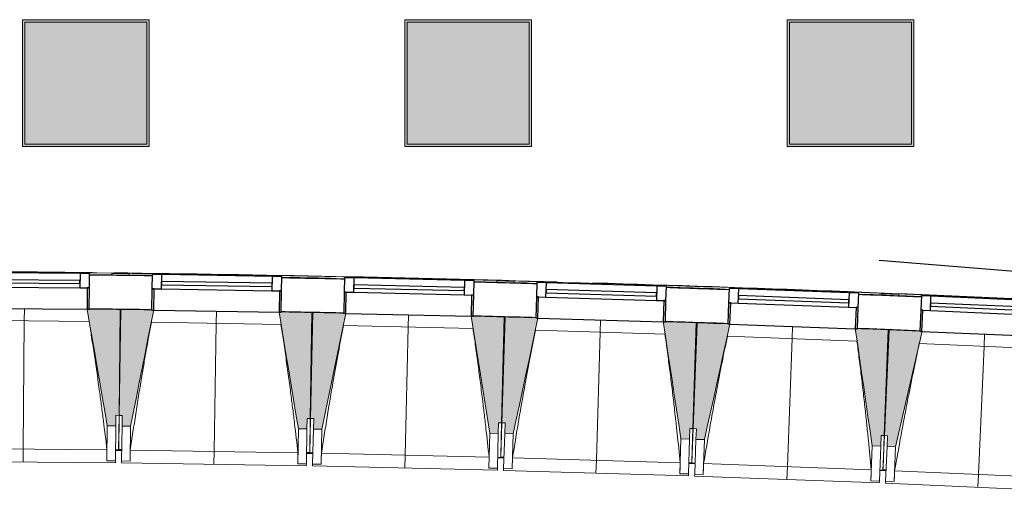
# Model space of a CAD drawing. Header units: millimetres. Extents: x -2845 to 74565, y -36590 to 13748.
# Tile 7 of 53: x 33116 to 37751, y -21391 to -19171. Entities that reach past the tile are written whole.
import ezdxf

# ---------------------------------------------------------------- set-up
doc = ezdxf.new("R2010")
doc.units = ezdxf.units.MM
for name, color, linetype, lineweight in [('A-DETL-GENF', 7, 'Continuous', 18), ('A-DOOR', 7, 'Continuous', 25), ('A-FLOR', 7, 'Continuous', 25), ('A-FLOR-HRAL', 7, 'Continuous', 18), ('A-GENM', 7, 'Continuous', 18), ('A-GLAZ', 7, 'Continuous', 25), ('I-WALL', 7, 'Continuous', 25), ('INSTAL ELECTRIQUE', 7, 'Continuous', 18), ('Q-SPCQ', 7, 'Continuous', 18), ('S-BEAM', 7, 'Continuous', 18)]:
    doc.layers.add(name, color=color, linetype=linetype, lineweight=lineweight)

# ---------------------------------------------------------------- blocks, each defined once
blk = doc.blocks.new('20_MUR PREFA_01 - MODULE_01 B-3165811-2021_015_1111_DCE_1_50_N0 FINI_CFO_GEN')
at = {"layer": 'A-GENM'}
for p, q in [((0, 722.1), (0, 661.4)), ((0, 661.4), (0, 58.5)), ((0, 0.7), (0, 58.5))]:
    blk.add_line(p, q, dxfattribs=at)
blk = doc.blocks.new('B02_DC_STR_rvt-1-2021_015_1111_DCE_1_50_N0 FINI_CFO_GEN')
at = {"layer": 'S-BEAM', "lineweight": 5, "true_color": 0x787878}
for points in [[(-19601.4, -21083.1), (-19600.9, -21033.1), (-19585.9, -21033.3), (-19581.3, -20534.5), (-19726.2, -20533.2), (-19726.2, -20533.9), (-19736.2, -20533.9), (-19641.4, -21082.8)], [(-19531.6, -21084.2), (-19422.9, -20537.7), (-19432.8, -20537.6), (-19432.8, -20536.9), (-19577.7, -20534.6), (-19585.7, -21033.3), (-19570.7, -21033.5), (-19571.5, -21083.5), (-19570.7, -21083.5)], [(-18701.7, -21097.5), (-18700.9, -21047.5), (-18685.9, -21047.8), (-18677.8, -20549.1), (-18822.7, -20546.7), (-18822.7, -20547.4), (-18832.7, -20547.4), (-18741.7, -21096.9)], [(-18631, -21099.1), (-18518.5, -20553.4), (-18528.4, -20553.2), (-18528.4, -20552.5), (-18673.3, -20549.2), (-18684.8, -21047.8), (-18669.8, -21048.2), (-18670.9, -21098.2), (-18669.8, -21098.2)], [(-17801.2, -21118.2), (-17800, -21068.2), (-17785, -21068.6), (-17773.5, -20569.9), (-17918.4, -20566.6), (-17918.4, -20567.3), (-17928.3, -20567.3), (-17841.2, -21117.3), (-17815.6, -21117.9)], [(-17730.5, -21120.2), (-17614.2, -20575.4), (-17624.2, -20575.1), (-17624.2, -20574.4), (-17769, -20570.1), (-17784, -21068.6), (-17769, -21069.1), (-17770.5, -21119), (-17769, -21119.1)], [(-16900.9, -21145.1), (-16899.4, -21095.2), (-16884.4, -21095.6), (-16869.4, -20597), (-17014.2, -20592.7), (-17014.3, -20593.4), (-17024.2, -20593.4), (-16940.8, -21143.9), (-16934, -21144.1)], [(-16830.2, -21147.7), (-16710.1, -20603.6), (-16720.1, -20603.2), (-16720.1, -20602.6), (-16864.9, -20597.2), (-16883.3, -21095.7), (-16868.3, -21096.2), (-16870.1, -21146.2), (-16836.1, -21147.4)], [(-16000.7, -21178.3), (-15998.9, -21128.3), (-15983.9, -21128.9), (-15965.5, -20630.4), (-16110.3, -20625.1), (-16110.4, -20625.8), (-16120.2, -20625.8), (-16040.7, -21176.8)], [(-15930.1, -21181.3), (-15806.3, -20638.1), (-15816.2, -20637.7), (-15816.2, -20637), (-15961, -20630.6), (-15982.8, -21128.9), (-15967.8, -21129.6), (-15970, -21179.6), (-15954.5, -21180.2)]]:
    blk.add_hatch(color=8, dxfattribs=at).paths.add_polyline_path(points)
at = {"layer": 'A-FLOR'}
for p, q in [((-19573.4, -21196.9), (-19602.4, -21196.5)), ((-19602.4, -21196.5), (-19573.4, -21196.9)), ((-19573.4, -21195.6), (-19588.4, -21195.4)), ((-18688.5, -21209.9), (-18703.5, -21209.6)), ((-18673.6, -21211.5), (-18703.5, -21210.9)), ((-18703.5, -21210.9), (-18673.6, -21211.5)), ((-17803.8, -21231.6), (-17773.9, -21232.3)), ((-17773.8, -21231.1), (-17788.8, -21230.6)), ((-16889.3, -21257.6), (-16904.2, -21257.2)), ((-16874.3, -21259.4), (-16904.2, -21258.4)), ((-16904.2, -21258.4), (-16874.3, -21259.4)), ((-15975, -21292.7), (-16004.9, -21291.5)), ((-16004.9, -21291.5), (-15975, -21292.7)), ((-15974.9, -21291.5), (-15989.9, -21290.9))]:
    blk.add_line(p, q, dxfattribs=at)
at = {"layer": 'S-BEAM'}
for p, q in [((-19581.3, -20534.5), (-19726.3, -20533.2)), ((-19585.9, -21033.3), (-19581.3, -20534.5)), ((-19577.7, -20534.6), (-19585.7, -21033.3)), ((-19432.8, -20536.9), (-19577.7, -20534.6)), ((-18677.8, -20549.1), (-18822.8, -20546.7)), ((-18685.9, -21047.8), (-18677.8, -20549.1)), ((-18673.3, -20549.2), (-18684.8, -21047.8)), ((-18528.4, -20552.5), (-18673.3, -20549.2)), ((-17773.5, -20569.9), (-17918.5, -20566.6)), ((-17785, -21068.6), (-17773.5, -20569.9)), ((-17769, -20570.1), (-17784, -21068.6)), ((-17624.2, -20574.4), (-17769, -20570.1)), ((-19726.6, -20591.7), (-20337.1, -20586)), ((-18823.5, -20605.2), (-19433.9, -20595.4)), ((-17919.6, -20625), (-18529.9, -20611)), ((-16869.4, -20597), (-17014.3, -20592.7)), ((-16884.4, -21095.6), (-16869.4, -20597)), ((-16864.9, -20597.2), (-16883.3, -21095.7)), ((-16720.1, -20602.6), (-16864.9, -20597.2)), ((-15965.5, -20630.4), (-16110.4, -20625.1)), ((-17015.8, -20651.2), (-17626.1, -20632.8)), ((-16112.3, -20683.5), (-16722.4, -20661)), ((-15983.9, -21128.9), (-15965.5, -20630.4)), ((-15961, -20630.6), (-15982.8, -21128.9)), ((-15816.2, -20637), (-15961, -20630.6)), ((-15209, -20722.2), (-15818.9, -20695.4)), ((-19601.4, -21083.1), (-19600.9, -21033.1)), ((-19600.9, -21033.1), (-19585.9, -21033.3)), ((-19588.4, -21195.4), (-19585.7, -21033.3)), ((-19585.9, -21033.3), (-19587.4, -21195.4)), ((-19585.7, -21033.3), (-19570.7, -21033.5)), ((-19570.7, -21033.5), (-19571.5, -21083.5)), ((-19641.4, -21082.8), (-19642.9, -21247)), ((-19641.4, -21082.8), (-19601.4, -21083.1)), ((-19601.4, -21083.1), (-19602.9, -21247.3)), ((-19574.2, -21247.7), (-19571.5, -21083.5)), ((-19571.5, -21083.5), (-19531.6, -21084.2)), ((-19534.2, -21248.3), (-19531.6, -21084.2)), ((-18701.7, -21097.5), (-18700.9, -21047.5)), ((-18700.9, -21047.5), (-18685.9, -21047.8)), ((-18688.5, -21209.9), (-18684.8, -21047.8)), ((-18685.9, -21047.8), (-18688.3, -21202.1)), ((-18684.8, -21047.8), (-18669.8, -21048.2)), ((-18669.8, -21048.2), (-18670.9, -21098.2)), ((-17801.2, -21118.2), (-17800, -21068.2)), ((-17800, -21068.2), (-17785, -21068.6)), ((-17788.8, -21230.6), (-17784, -21068.6)), ((-17785, -21068.6), (-17788.6, -21223.1)), ((-17784, -21068.6), (-17769, -21069.1)), ((-17769, -21069.1), (-17770.5, -21119)), ((-18741.7, -21096.9), (-18744.3, -21261.1)), ((-18741.7, -21096.9), (-18701.7, -21097.5)), ((-18701.7, -21097.5), (-18704.3, -21261.7)), ((-18674.7, -21262.3), (-18670.9, -21098.2)), ((-18670.9, -21098.2), (-18631, -21099.1)), ((-18634.7, -21263.2), (-18631, -21099.1)), ((-17841.2, -21117.3), (-17844.9, -21281.5)), ((-17841.2, -21117.3), (-17801.2, -21118.2)), ((-17801.2, -21118.2), (-17805, -21282.4)), ((-17775.4, -21283.2), (-17770.5, -21119)), ((-17770.5, -21119), (-17730.5, -21120.2)), ((-17735.4, -21284.4), (-17730.5, -21120.2)), ((-16900.9, -21145.1), (-16899.4, -21095.2)), ((-16899.4, -21095.2), (-16884.4, -21095.6)), ((-16889.3, -21257.6), (-16883.3, -21095.7)), ((-16884.4, -21095.6), (-16889, -21250.2)), ((-16883.3, -21095.7), (-16868.3, -21096.2)), ((-16868.3, -21096.2), (-16870.1, -21146.2)), ((-16000.7, -21178.3), (-15998.9, -21128.3)), ((-15998.9, -21128.3), (-15983.9, -21128.9)), ((-15989.9, -21290.9), (-15982.8, -21128.9)), ((-15983.9, -21128.9), (-15989.6, -21283.7)), ((-15982.8, -21128.9), (-15967.8, -21129.6)), ((-15967.8, -21129.6), (-15970, -21179.6)), ((-16940.8, -21143.9), (-16945.8, -21308.1)), ((-16940.8, -21143.9), (-16900.9, -21145.1)), ((-16900.9, -21145.1), (-16905.8, -21309.3)), ((-16876.2, -21310.3), (-16870.1, -21146.2)), ((-16870.1, -21146.2), (-16830.2, -21147.7)), ((-16836.2, -21311.7), (-16830.2, -21147.7)), ((-16040.7, -21176.8), (-16046.8, -21340.9)), ((-16040.7, -21176.8), (-16000.7, -21178.3)), ((-16000.7, -21178.3), (-16006.8, -21342.4)), ((-15977.2, -21343.6), (-15970, -21179.6)), ((-15970, -21179.6), (-15930.1, -21181.3)), ((-15937.3, -21345.4), (-15930.1, -21181.3)), ((-20432.1, -21188.1), (-19642.7, -21195.4)), ((-19602.4, -21197.3), (-19587.4, -21197.5)), ((-19588.4, -21197.5), (-19588.4, -21196.8)), ((-19588.4, -21197.5), (-19573.4, -21197.7)), ((-19587.4, -21196.8), (-19587.4, -21197.5)), ((-19533.1, -21196.8), (-18743.7, -21209.5)), ((-18703.5, -21211.7), (-18688.6, -21212)), ((-18688.6, -21212), (-18688.6, -21211.2)), ((-18688.6, -21212), (-18673.6, -21212.3)), ((-18633.3, -21211.7), (-17844, -21229.9)), ((-20472.9, -21248.4), (-19603, -21256.4)), ((-19642.9, -21247), (-19642.9, -21246.7)), ((-19602.9, -21247.3), (-19642.9, -21247)), ((-19602.9, -21247.3), (-19603, -21256.4)), ((-19574.3, -21256.7), (-19574.2, -21247.7)), ((-19574.3, -21256.7), (-18704.5, -21270.8)), ((-19534.2, -21248.3), (-19574.2, -21247.7)), ((-19534.2, -21248.1), (-19534.2, -21248.3)), ((-18744.3, -21261.1), (-18744.3, -21260.8)), ((-18704.3, -21261.7), (-18744.3, -21261.1)), ((-18704.3, -21261.7), (-18704.5, -21270.8)), ((-18674.9, -21271.4), (-18674.7, -21262.3)), ((-18674.9, -21271.4), (-17805.2, -21291.4)), ((-18634.7, -21263.2), (-18674.7, -21262.3)), ((-18634.7, -21263), (-18634.7, -21263.2)), ((-17803.8, -21232.4), (-17788.9, -21232.7)), ((-17788.9, -21232.8), (-17788.9, -21232)), ((-17788.9, -21232.8), (-17773.9, -21233.2)), ((-17733.6, -21232.8), (-16944.4, -21256.5)), ((-16904.3, -21259.3), (-16889.3, -21259.7)), ((-16889.3, -21259.8), (-16889.3, -21258.9)), ((-16889.3, -21259.8), (-16874.4, -21260.3)), ((-16834.1, -21260.2), (-16045.1, -21289.4)), ((-17844.9, -21281.5), (-17845, -21281.2)), ((-17805, -21282.4), (-17844.9, -21281.5)), ((-17805, -21282.4), (-17805.2, -21291.4)), ((-17775.7, -21292.2), (-17775.4, -21283.2)), ((-17775.7, -21292.2), (-16906, -21318.3)), ((-17735.4, -21284.4), (-17775.4, -21283.2)), ((-17735.4, -21284.1), (-17735.4, -21284.4)), ((-16945.8, -21308.1), (-16945.8, -21307.8)), ((-16905.8, -21309.3), (-16945.8, -21308.1)), ((-16905.8, -21309.3), (-16906, -21318.3)), ((-16876.5, -21319.3), (-16876.2, -21310.7)), ((-16876.5, -21319.3), (-16007.1, -21351.4)), ((-16836.2, -21311.7), (-16876.2, -21310.3)), ((-16836.2, -21311.5), (-16836.2, -21311.7)), ((-16005, -21292.4), (-15990, -21293)), ((-15990, -21293), (-15990, -21292.1)), ((-15990, -21293), (-15975, -21293.6)), ((-15934.8, -21293.8), (-15146, -21328.5)), ((-16046.8, -21340.9), (-16046.8, -21340.7)), ((-16006.8, -21342.4), (-16046.8, -21340.9)), ((-16006.8, -21342.4), (-16007.1, -21351.4)), ((-15977.6, -21352.6), (-15977.2, -21343.6)), ((-15977.6, -21352.6), (-15108.5, -21390.8)), ((-15937.3, -21345.4), (-15977.2, -21343.6)), ((-15937.2, -21345.1), (-15937.3, -21345.4))]:
    blk.add_line(p, q, dxfattribs=at)
at = {"layer": 'S-BEAM', "flags": 128}
for points in [[(-19736.3, -20533.1), (-19724.5, -20601.8), (-19712.6, -20670.5), (-19700.7, -20739.2), (-19688.9, -20807.9), (-19677, -20876.6), (-19665.1, -20945.3), (-19653.3, -21014.1), (-19641.4, -21082.8)], [(-19531.6, -21084.2), (-19517.9, -21015.8), (-19504.3, -20947.4), (-19490.7, -20879), (-19477.1, -20810.6), (-19463.5, -20742.2), (-19449.9, -20673.8), (-19436.3, -20605.4), (-19422.7, -20537.1)], [(-18832.8, -20546.6), (-18821.4, -20615.4), (-18810, -20684.1), (-18798.6, -20752.9), (-18787.2, -20821.7), (-18775.8, -20890.5), (-18764.4, -20959.3), (-18753, -21028.1), (-18741.7, -21096.9)], [(-18631, -21099.1), (-18616.9, -21030.8), (-18602.8, -20962.5), (-18588.7, -20894.2), (-18574.6, -20825.9), (-18560.6, -20757.6), (-18546.5, -20689.3), (-18532.4, -20621), (-18518.3, -20552.7)], [(-17928.5, -20566.3), (-17917.6, -20635.2), (-17906.7, -20704.1), (-17895.7, -20772.9), (-17884.8, -20841.8), (-17873.9, -20910.7), (-17863, -20979.6), (-17852.1, -21048.4), (-17841.2, -21117.3)], [(-17730.5, -21120.2), (-17715.9, -21052.1), (-17701.4, -20983.9), (-17686.8, -20915.7), (-17672.3, -20847.5), (-17657.7, -20779.3), (-17643.2, -20711.1), (-17628.6, -20642.9), (-17614.1, -20574.7)], [(-17024.3, -20592.4), (-17013.9, -20661.3), (-17003.5, -20730.3), (-16993, -20799.2), (-16982.6, -20868.2), (-16972.1, -20937.1), (-16961.7, -21006), (-16951.3, -21075), (-16940.8, -21143.9)], [(-16830.2, -21147.7), (-16815.1, -21079.6), (-16800.1, -21011.5), (-16785.1, -20943.4), (-16770.1, -20875.3), (-16755.1, -20807.2), (-16740, -20739.1), (-16725, -20671), (-16710, -20602.9)], [(-16120.4, -20624.7), (-16110.4, -20693.7), (-16100.5, -20762.7), (-16090.5, -20831.7), (-16080.5, -20900.8), (-16070.6, -20969.8), (-16060.6, -21038.8), (-16050.7, -21107.8), (-16040.7, -21176.8)], [(-15930.1, -21181.3), (-15914.6, -21113.3), (-15899.1, -21045.3), (-15883.6, -20977.3), (-15868.1, -20909.4), (-15852.6, -20841.4), (-15837.1, -20773.4), (-15821.6, -20705.4), (-15806.1, -20637.4)], [(-19642.9, -21246.7), (-19642.9, -21236.5), (-19642.8, -21226.2), (-19642.8, -21215.9), (-19642.7, -21205.7), (-19642.7, -21195.4)], [(-19533.1, -21196.8), (-19533.3, -21207), (-19533.5, -21217.3), (-19533.7, -21227.6), (-19534, -21237.8), (-19534.2, -21248.1)], [(-18744.3, -21260.8), (-18744.2, -21250.6), (-18744.1, -21240.3), (-18744, -21230), (-18743.8, -21219.8), (-18743.7, -21209.5)], [(-18633.3, -21211.7), (-18633.6, -21221.9), (-18633.9, -21232.2), (-18634.1, -21242.5), (-18634.4, -21252.7), (-18634.7, -21263)], [(-17845, -21281.2), (-17844.8, -21270.9), (-17844.6, -21260.7), (-17844.4, -21250.4), (-17844.2, -21240.2), (-17844, -21229.9)], [(-17733.6, -21232.8), (-17734, -21243.1), (-17734.3, -21253.3), (-17734.7, -21263.6), (-17735, -21273.9), (-17735.4, -21284.1)], [(-16945.8, -21307.8), (-16945.5, -21297.6), (-16945.2, -21287.3), (-16945, -21277), (-16944.7, -21266.8), (-16944.4, -21256.5)], [(-16834.1, -21260.2), (-16834.5, -21270.5), (-16834.9, -21280.7), (-16835.4, -21291), (-16835.8, -21301.2), (-16836.2, -21311.5)], [(-16046.8, -21340.7), (-16046.5, -21330.4), (-16046.1, -21320.1), (-16045.8, -21309.9), (-16045.4, -21299.6), (-16045.1, -21289.4)], [(-15934.8, -21293.8), (-15935.3, -21304.1), (-15935.8, -21314.3), (-15936.2, -21324.6), (-15936.7, -21334.8), (-15937.2, -21345.1)]]:
    blk.add_lwpolyline(points, dxfattribs=at)
at = {"layer": 'S-BEAM'}
for points, knots in [([(-19642.7, -21195.4), (-19648.1, -21149.8), (-19656.6, -21081.4), (-19668.5, -20990.2), (-19678.4, -20916.1), (-19689.5, -20836.4), (-19702, -20751), (-19714.4, -20669.4), (-19722.8, -20616.3), (-19726.7, -20591.7)], [0, 0, 0, 0, 0.2222222, 0.3333333, 0.4444444, 0.5833333, 0.7222222, 0.8611111, 0.9816328, 0.9816328, 0.9816328, 0.9816328]), ([(-19433.8, -20595.3), (-19441.6, -20636.9), (-19453.3, -20701.1), (-19468.5, -20788.1), (-19481, -20861.8), (-19494, -20941.2), (-19512, -21054.8), (-19524.8, -21139.9), (-19533.1, -21196.8)], [0.0183454, 0.0183454, 0.0183454, 0.0183454, 0.2222222, 0.3333333, 0.4444444, 0.5833333, 0.7222222, 1, 1, 1, 1]), ([(-18743.7, -21209.5), (-18748.9, -21163.8), (-18756.9, -21095.4), (-18768.1, -21004.2), (-18777.5, -20930), (-18788.1, -20850.2), (-18799.9, -20764.8), (-18811.8, -20683), (-18819.8, -20629.9), (-18823.6, -20605.2)], [0, 0, 0, 0, 0.2222222, 0.3333333, 0.4444444, 0.5833333, 0.7222222, 0.8611111, 0.9816328, 0.9816328, 0.9816328, 0.9816328]), ([(-18529.8, -20611), (-18537.9, -20652.4), (-18550, -20716.6), (-18565.8, -20803.5), (-18578.8, -20877.1), (-18592.4, -20956.4), (-18611.2, -21069.8), (-18624.6, -21154.9), (-18633.3, -21211.7)], [0.0183454, 0.0183454, 0.0183454, 0.0183454, 0.2222222, 0.3333333, 0.4444444, 0.5833333, 0.7222222, 1, 1, 1, 1]), ([(-17844, -21229.9), (-17848.8, -21184.2), (-17856.4, -21115.7), (-17867, -21024.4), (-17875.9, -20950.1), (-17885.9, -20870.3), (-17897.1, -20784.8), (-17908.4, -20703), (-17916.1, -20649.7), (-17919.7, -20625)], [0, 0, 0, 0, 0.2222222, 0.3333333, 0.4444444, 0.5833333, 0.7222222, 0.8611111, 0.9816328, 0.9816328, 0.9816328, 0.9816328]), ([(-17625.9, -20632.8), (-17634.3, -20674.3), (-17646.9, -20738.3), (-17663.3, -20825.1), (-17676.8, -20898.6), (-17691, -20977.8), (-17710.5, -21091.1), (-17724.5, -21176.1), (-17733.6, -21232.8)], [0.0183454, 0.0183454, 0.0183454, 0.0183454, 0.2222222, 0.3333333, 0.4444444, 0.5833333, 0.7222222, 1, 1, 1, 1]), ([(-16944.4, -21256.5), (-16949, -21210.8), (-16956, -21142.2), (-16966, -21050.8), (-16974.4, -20976.6), (-16983.9, -20896.6), (-16994.5, -20811), (-17005.2, -20729.1), (-17012.5, -20675.9), (-17016, -20651.1)], [0, 0, 0, 0, 0.2222222, 0.3333333, 0.4444444, 0.5833333, 0.7222222, 0.8611111, 0.9816328, 0.9816328, 0.9816328, 0.9816328]), ([(-16722.3, -20661), (-16730.9, -20702.3), (-16743.9, -20766.3), (-16760.9, -20853), (-16775, -20926.4), (-16789.7, -21005.5), (-16810, -21118.7), (-16824.6, -21203.5), (-16834.1, -21260.2)], [0.0183454, 0.0183454, 0.0183454, 0.0183454, 0.2222222, 0.3333333, 0.4444444, 0.5833333, 0.7222222, 1, 1, 1, 1]), ([(-16045.1, -21289.4), (-16049.3, -21243.6), (-16055.9, -21175), (-16065.2, -21083.6), (-16073.1, -21009.2), (-16082, -20929.2), (-16092.1, -20843.5), (-16102.2, -20761.6), (-16109.1, -20708.3), (-16112.4, -20683.5)], [0, 0, 0, 0, 0.2222222, 0.3333333, 0.4444444, 0.5833333, 0.7222222, 0.8611111, 0.9816328, 0.9816328, 0.9816328, 0.9816328]), ([(-15818.8, -20695.4), (-15827.7, -20736.7), (-15841.2, -20800.5), (-15858.8, -20887.1), (-15873.3, -20960.4), (-15888.6, -21039.5), (-15909.7, -21152.5), (-15924.9, -21237.2), (-15934.8, -21293.8)], [0.0183454, 0.0183454, 0.0183454, 0.0183454, 0.2222222, 0.3333333, 0.4444444, 0.5833333, 0.7222222, 1, 1, 1, 1])]:
    blk.add_open_spline(points, degree=3, knots=knots, dxfattribs=at)
at = {"layer": 'S-BEAM', "color": 5, "lineweight": 25, "true_color": 0x0000ff}
for p, rotation in [((-20031.3, -20530.4), 179.4735047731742), ((-19127.8, -20541.8), 179.0762357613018), ((-18223.4, -20559.5), 178.6789667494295), ((-17319.2, -20583.5), 178.2816977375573), ((-16415.2, -20613.8), 177.8844287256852), ((-15511.4, -20650.4), 177.4871597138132)]:
    blk.add_blockref('20_MUR PREFA_01 - MODULE_01 B-3165811-2021_015_1111_DCE_1_50_N0 FINI_CFO_GEN', p, dxfattribs=dict(at, rotation=rotation))
blk = doc.blocks.new('PRT_SIMPLE_HUI_58x68x48 - PRT_BOIS_1V_EI30_930x2040x40-552262-2021_015_1111_DCE_1_50_N0 FINI_CFO_GEN')
at = {"layer": 'A-DETL-GENF', "lineweight": 25}
h = blk.add_hatch(color=256, dxfattribs=at)
h.paths.add_polyline_path([(-483.8, -9.7), (-489.6, -8), (-508.5, -8), (-508.5, -11.5), (-502, -11.5), (-502.1, -10.3), (-505.2, -10.3), (-505.2, -9.3), (-488.4, -9.4), (-485.1, -10.6)])
h.paths.add_polyline_path([(-483.8, -9.7), (-485.1, -11.7), (-496.1, -13.2), (-500.5, -13.6), (-500.5, -14.5), (-495.9, -14.5), (-483.8, -12.8), (-483.8, -10.5)])
h = blk.add_hatch(color=256, dxfattribs=at)
h.paths.add_polyline_path([(413.8, -9.7), (413.8, -12.8), (426.2, -14.5), (430.5, -14.1), (430.4, -13.2), (425.9, -13.2), (415.1, -11.7), (414.4, -10.7)])
h.paths.add_polyline_path([(438.5, -8), (418.5, -8), (413.8, -9.7), (415.1, -10.6), (418.7, -9.3), (435.2, -9.3), (435.2, -10.3), (432, -10.5), (432, -11.5), (438.5, -11.5), (438.5, -9)])
at = {"layer": 'A-DETL-GENF'}
for p, q in [((-488.5, -8), (-508.5, -8)), ((-508.5, -8), (-508.5, -11.5)), ((-508.5, -11.5), (-502, -11.5)), ((-505.2, -10.3), (-505.2, -9.3)), ((-505.2, -9.3), (-488.7, -9.3)), ((-502, -10.3), (-505.2, -10.3)), ((-502, -11.5), (-502, -10.3)), ((-496.1, -13.2), (-500.5, -13.2)), ((-500.5, -13.2), (-500.5, -14.5)), ((-500.5, -14.5), (-496, -14.5)), ((-485.1, -11.7), (-496.1, -13.2)), ((-496, -14.5), (-483.8, -12.8)), ((-488.7, -9.3), (-485.1, -10.6)), ((-483.8, -9.7), (-488.5, -8)), ((-485.1, -10.6), (-485.1, -11.7)), ((-483.8, -12.8), (-483.8, -9.7)), ((418.5, -8), (413.8, -9.7)), ((413.8, -9.7), (413.8, -12.8)), ((413.8, -12.8), (426, -14.5)), ((415.1, -10.6), (418.7, -9.3)), ((415.1, -11.7), (415.1, -10.6)), ((426.1, -13.2), (415.1, -11.7)), ((438.5, -8), (418.5, -8)), ((418.7, -9.3), (435.2, -9.3)), ((426, -14.5), (430.5, -14.5)), ((430.5, -13.2), (426.1, -13.2)), ((430.5, -14.5), (430.5, -13.2)), ((435.2, -10.3), (432, -10.3)), ((432, -10.3), (432, -11.5)), ((432, -11.5), (438.5, -11.5)), ((435.2, -9.3), (435.2, -10.3)), ((438.5, -11.5), (438.5, -8))]:
    blk.add_line(p, q, dxfattribs=at)
at = {"layer": 'A-DOOR'}
for p, q in [((-427.1, 55), (-450.6, 55)), ((-450.6, 55), (-450.6, 54.5)), ((-450.6, 54.5), (-450.6, 50.4)), ((-427.1, 54.5), (-450.6, 54.5)), ((-450.6, 50.4), (-450.6, 43.3)), ((-427.1, 50.4), (-450.6, 50.4)), ((-326.2, 55), (-427.1, 55)), ((-427.1, 55), (-427.1, 54.5)), ((-427.1, 54.5), (-427.1, 55)), ((-427.1, 54.5), (-427.1, 50.4)), ((-326.2, 54.5), (-427.1, 54.5)), ((-427.1, 50.4), (-427.1, 54.5)), ((-427.1, 50.4), (-427.1, 43.3)), ((-326.2, 50.4), (-427.1, 50.4)), ((-427.1, 43.3), (-427.1, 50.4)), ((-319.6, 43.3), (-319.6, 47.5)), ((-450.6, 34), (-450.6, 43.3)), ((-450.6, 25.6), (-450.6, 34)), ((-427.1, 34), (-450.6, 34)), ((-450.6, 15.2), (-450.6, 25.6)), ((-427.1, 25.6), (-450.6, 25.6)), ((-450.6, 4.4), (-450.6, 15.2)), ((-427.1, 15.2), (-450.6, 15.2)), ((-450.6, -4), (-450.6, 4.4)), ((-450.6, 4.4), (-427.1, 4.4)), ((-427.1, 34), (-427.1, 43.3)), ((-427.1, 43.3), (-427.1, 34)), ((-427.1, 32.8), (-427.1, 34)), ((-319.6, 34), (-427.1, 34)), ((-427.1, 34), (-427.1, 25.6)), ((-427.1, 32.8), (-319.6, 32.8)), ((-427.1, 25.6), (-427.1, 15.2)), ((-427.1, 15.2), (-427.1, 4.4)), ((-427.1, 4.4), (-427.1, -4)), ((-319.6, 43.3), (-319.6, 34)), ((-319.6, 34), (-319.6, 32.8)), ((-499.5, -14.5), (-499.5, -54.5)), ((426, -14.5), (-496, -14.5)), ((-465.6, -5.5), (-465.6, -14.5)), ((-413.4, -5.5), (-465.6, -5.5)), ((-450.6, -4), (-450.6, -5)), ((-450.6, -5), (-427.1, -5)), ((-427.1, -5), (-427.1, -4)), ((-413.4, -14.5), (-413.4, -5.5)), ((430.5, -54.5), (430.5, -14.5)), ((-499.5, -54.5), (430.5, -54.5)), ((-465.6, -54.5), (-465.6, -63.5)), ((-465.6, -63.5), (-413.4, -63.5)), ((-427.1, -64), (-450.6, -64)), ((-450.6, -64), (-450.6, -65)), ((-450.6, -73.4), (-450.6, -65)), ((-450.6, -84.2), (-450.6, -73.4)), ((-427.1, -73.4), (-450.6, -73.4)), ((-450.6, -94.6), (-450.6, -84.2)), ((-450.6, -84.2), (-427.1, -84.2)), ((-427.1, -65), (-427.1, -64)), ((-427.1, -65), (-427.1, -73.4)), ((-427.1, -73.4), (-427.1, -84.2)), ((-427.1, -84.2), (-427.1, -94.6)), ((-413.4, -63.5), (-413.4, -54.5)), ((417, -54.5), (417, -977.5)), ((-450.6, -103), (-450.6, -94.6)), ((-450.6, -94.6), (-427.1, -94.6)), ((-450.6, -112.3), (-450.6, -103)), ((-450.6, -103), (-427.1, -103)), ((-450.6, -112.3), (-450.6, -119.4)), ((-450.6, -119.4), (-450.6, -123.5)), ((-450.6, -119.4), (-427.1, -119.4)), ((-450.6, -123.5), (-450.6, -124)), ((-450.6, -123.5), (-427.1, -123.5)), ((-450.6, -124), (-427.1, -124)), ((-427.1, -94.6), (-427.1, -103)), ((-427.1, -103), (-427.1, -101.8)), ((-319.6, -101.8), (-427.1, -101.8)), ((-427.1, -112.3), (-427.1, -103)), ((-427.1, -103), (-319.6, -103)), ((-427.1, -103), (-427.1, -112.3)), ((-427.1, -112.3), (-427.1, -119.4)), ((-427.1, -119.4), (-427.1, -112.3)), ((-427.1, -119.4), (-427.1, -123.5)), ((-427.1, -119.4), (-319.6, -119.4)), ((-427.1, -123.5), (-427.1, -119.4)), ((-427.1, -123.5), (-427.1, -124)), ((-427.1, -123.5), (-319.6, -123.5)), ((-427.1, -124), (-427.1, -123.5)), ((-427.1, -124), (-319.6, -124)), ((-319.6, -101.8), (-319.6, -103)), ((-319.6, -103), (-319.6, -112.3)), ((-319.6, -119.4), (-319.6, -112.3)), ((-319.6, -123.5), (-319.6, -119.4)), ((-319.6, -124), (-319.6, -123.5))]:
    blk.add_line(p, q, dxfattribs=at)
for radius, start, end in [(9.12, 155.8208, 180), (9.12, 180, 204.1792), (7.5, 360, 180), (7.5, 180, 360), (7.5, 180, 240), (7.5, 135, 165), (9.12, 111.9887, 120), (9.12, 240, 248.0113), (7.5, 60, 120), (7.5, 274.0838, 0), (9.12, 60, 68.0113), (7.5, 0, 30), (9.12, 0, 23.8571)]:
    blk.add_arc((429, -65.5), radius, start, end, dxfattribs=at)
at = {"layer": 'Q-SPCQ'}
for p, q in [((430.5, -40.5), (430.5, -54.5)), ((430.5, -54.5), (403.5, -54.5))]:
    blk.add_line(p, q, dxfattribs=at)
blk = doc.blocks.new('XXX_VIDE FENETRE - 590-389517-2021_015_1111_DCE_1_50_N0 FINI_CFO_GEN')
at = {"layer": 'A-GLAZ'}
for p, q in [((-305.1, 0), (-305.1, -100)), ((-295.1, 0), (-305.1, 0)), ((295.1, 0), (-295.1, 0)), ((-295.1, -100), (-295.1, 0)), ((305.1, 0), (295.1, 0)), ((295.1, 0), (295.1, -100)), ((305.1, -100), (305.1, 0)), ((-305.1, -100), (-295.1, -100)), ((-260.1, -100), (-305.1, -100)), ((-305.1, -100), (-305.1, -167.5)), ((-260.1, -167.5), (-260.1, -100)), ((260.1, -100), (-260.1, -100)), ((260.1, -100), (260.1, -167.5)), ((305.1, -100), (260.1, -100)), ((295.1, -100), (305.1, -100)), ((305.1, -167.5), (305.1, -100)), ((-305.1, -167.5), (-260.1, -167.5)), ((-260.1, -167.5), (260.1, -167.5)), ((260.1, -167.5), (305.1, -167.5))]:
    blk.add_line(p, q, dxfattribs=at)
at = {"layer": 'A-GLAZ', "color": 173, "true_color": 0x5c63b1}
for p, q in [((260.1, -120), (-260.1, -120)), ((-260.1, -120), (-260.1, -135)), ((-260.1, -135), (260.1, -135)), ((260.1, -135), (260.1, -120))]:
    blk.add_line(p, q, dxfattribs=at)
blk = doc.blocks.new('Garde-corps - Garde-corps-505471-2021_015_1111_DCE_1_50_N0 FINI_CFO_GEN')
at = {"layer": 'A-FLOR-HRAL'}
for p, q in [((-19430.2, -20373.6), (-19538.1, -20372.2)), ((-19528.2, -20375.3), (-19538.1, -20375.2)), ((-18640.7, -20389.9), (-18648.3, -20389.7)), ((-17807.8, -20406), (-17914.6, -20403.3)), ((-17666.4, -20409.8), (-17725.8, -20408.2)), ((-16861.8, -20437.2), (-16867.8, -20437)), ((-15997.6, -20466), (-16074.9, -20462.9)), ((-15809, -20473.7), (-15915.7, -20469.3))]:
    blk.add_line(p, q, dxfattribs=at)
for radius, start, end in [(130446.8, 88.491743, 90.815427), (130448.6, 89.336655, 89.7902), (130448.6, 88.37491, 89.291333), (130439.7, 88.843215, 88.944631), (130446.8, 87.310169, 88.471979), (130448.6, 87.310907, 88.301428), (130439.7, 88.038301, 88.149006)]:
    blk.add_arc((-21222.6, -150801), radius, start, end, dxfattribs=at)
blk = doc.blocks.new('B02_ARC_rvt-1-2021_015_1111_DCE_1_50_N0 FINI_CFO_GEN')
at = {"layer": 'A-FLOR'}
for p, q in [((-16816.9, -20598.5), (-16761.3, -20600.5)), ((-15965.5, -20631.3), (-15961, -20631.5))]:
    blk.add_line(p, q, dxfattribs=at)
at = {"layer": 'I-WALL'}
for radius, start, end in [(130436.7, 89.212665, 89.342052), (130436.7, 88.814853, 88.944628), (130436.7, 88.41704, 88.546816), (130436.7, 88.019227, 88.149003), (130436.7, 87.621413, 87.751189), (130276.7, 89.212833, 89.34189), (130276.7, 88.81502, 88.944466), (130276.7, 88.417206, 88.546653), (130276.7, 88.019392, 88.14884), (130276.7, 87.621578, 87.751026)]:
    blk.add_arc((-21222.6, -150801), radius, start, end, dxfattribs=at)
at = {"layer": 'A-DOOR', "lineweight": 18, "rotation": 265.2586130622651}
blk.add_blockref('PRT_SIMPLE_HUI_58x68x48 - PRT_BOIS_1V_EI30_930x2040x40-552262-2021_015_1111_DCE_1_50_N0 FINI_CFO_GEN', (-14999.2, -19969.3), dxfattribs=at)
at = {"layer": 'A-FLOR-HRAL', "lineweight": 18}
blk.add_blockref('Garde-corps - Garde-corps-505471-2021_015_1111_DCE_1_50_N0 FINI_CFO_GEN', (0, 0), dxfattribs=at)
at = {"layer": 'A-GLAZ', "lineweight": 18}
for p, rotation in [((-20031.3, -20531.1), 179.4735047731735), ((-19127.8, -20542.5), 179.0762357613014), ((-18223.4, -20560.2), 178.6789667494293), ((-17319.2, -20584.2), 178.2816977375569), ((-16415.2, -20614.5), 177.8844287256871), ((-15511.4, -20651), 177.4871597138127)]:
    blk.add_blockref('XXX_VIDE FENETRE - 590-389517-2021_015_1111_DCE_1_50_N0 FINI_CFO_GEN', p, dxfattribs=dict(at, rotation=rotation))
blk = doc.blocks.new('604_DALLE LED 600x600MM - 26W 4000K 3600lm-4677864-2021_015_1111_DCE_1_50_N0 FINI_CFO_GEN')
at = {"layer": 'INSTAL ELECTRIQUE', "true_color": 0xf6d57a}
h = blk.add_hatch(color=41, dxfattribs=at)
h.paths.add_polyline_path([(-298.5, -298.5), (-298.5, 298.5), (298.5, 298.5), (298.5, -298.5), (-288.1, -298.5)])
h.paths.add_polyline_path([(-287, -287), (287, -287), (287, 287), (-287, 287), (-287, -230.1)])
blk.add_hatch(color=41, dxfattribs=at).paths.add_polyline_path([(-287, -287), (-287, 287), (287, 287), (287, -287)])
at = {"layer": 'INSTAL ELECTRIQUE'}
for p, q in [((-298.5, -298.5), (-298.5, 298.5)), ((-298.5, 298.5), (298.5, 298.5)), ((-287, 287), (-287, -287)), ((-287, 287), (287, 287)), ((287, -287), (287, 287)), ((298.5, 298.5), (298.5, -298.5)), ((298.5, -298.5), (-298.5, -298.5)), ((287, -287), (-287, -287))]:
    blk.add_line(p, q, dxfattribs=at)
blk = doc.blocks.new('Legrand_Mosaic_plaque_2_mod_blanc_antimicrobien_078722L - Legrand_Mosaic_plaque_2_mod_blanc_antimicrobien_078722L-739385-2021_015_1111_DCE_1_50_N0 FINI_CFO_GEN')
at = {"layer": 'INSTAL ELECTRIQUE'}
for p, q in [((-15997.4, -20461.3), (-15997.8, -20469)), ((-15915.5, -20464.6), (-15997.4, -20461.3)), ((-15915.8, -20472.3), (-15915.5, -20464.6))]:
    blk.add_line(p, q, dxfattribs=at)
blk = doc.blocks.new('Legrand_Mosaic_link_prise_2P_T_FB_surface_2_mod_blanc_077145L - Legrand_Mosaic_link_prise_2P_T_FB_surface_2_mod_blanc_077145L-682338-2021_015_1111_DCE_1_50_N0 FINI_CFO_GEN')
at = {"layer": 'INSTAL ELECTRIQUE'}
blk.add_line((-15978.9, -20461.6), (-15934, -20463.4), dxfattribs=at)
at = {"layer": 'INSTAL ELECTRIQUE', "flags": 128}
for points in [[(-15965.3, -20462.1), (-15965.2, -20462), (-15965.1, -20462), (-15965, -20462), (-15965, -20462), (-15964.9, -20462), (-15964.8, -20461.9), (-15964.7, -20461.9), (-15964.6, -20461.9), (-15964.5, -20461.9), (-15964.5, -20461.9)], [(-15964.5, -20461.9), (-15964.4, -20461.9), (-15964.3, -20462), (-15964.3, -20462), (-15964.2, -20462), (-15964.1, -20462), (-15964, -20462), (-15963.9, -20462), (-15963.9, -20462.1), (-15963.8, -20462.1)]]:
    blk.add_lwpolyline(points, dxfattribs=at)
blk = doc.blocks.new('Legrand_Mosaic_plaque_2_mod_blanc_antimicrobien_078722L - Legrand_Mosaic_plaque_2_mod_blanc_antimicrobien_078722L-V26-2021_015_1111_DCE_1_50_N0 FINI_CFO_GEN')
at = {"layer": 'INSTAL ELECTRIQUE'}
for p, q in [((-17807.6, -20400.5), (-17807.9, -20409)), ((-17725.9, -20411.2), (-17807.9, -20409)), ((-17725.7, -20402.7), (-17807.6, -20400.5)), ((-17725.9, -20411.2), (-17725.7, -20402.7))]:
    blk.add_line(p, q, dxfattribs=at)
blk = doc.blocks.new('Legrand_Mosaic_plaque_2_mod_blanc_antimicrobien_078722L - Legrand_Mosaic_plaque_2_mod_blanc_antimicrobien_078722L-V27-2021_015_1111_DCE_1_50_N0 FINI_CFO_GEN')
at = {"layer": 'INSTAL ELECTRIQUE'}
for p, q in [((-19620, -20365.5), (-19620.1, -20374)), ((-19577.5, -20374.7), (-19620.1, -20374)), ((-19538, -20366.8), (-19620, -20365.5)), ((-19538.1, -20375.2), (-19538, -20366.8))]:
    blk.add_line(p, q, dxfattribs=at)
blk = doc.blocks.new('B02_ELE_rvt-1-2021_015_1111_DCE_1_50_N0 FINI_CFO_GEN')
at = {"layer": 'INSTAL ELECTRIQUE', "lineweight": 18, "extrusion": (0, 0, -1), "rotation": 269.9999999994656}
for p in [(19742.3, -19469.7), (17942.3, -19469.7), (16142.3, -19469.7)]:
    blk.add_blockref('604_DALLE LED 600x600MM - 26W 4000K 3600lm-4677864-2021_015_1111_DCE_1_50_N0 FINI_CFO_GEN', p, dxfattribs=at)
at = {"layer": 'INSTAL ELECTRIQUE', "lineweight": 18}
for name in ['Legrand_Mosaic_plaque_2_mod_blanc_antimicrobien_078722L - Legrand_Mosaic_plaque_2_mod_blanc_antimicrobien_078722L-V27-2021_015_1111_DCE_1_50_N0 FINI_CFO_GEN', 'Legrand_Mosaic_plaque_2_mod_blanc_antimicrobien_078722L - Legrand_Mosaic_plaque_2_mod_blanc_antimicrobien_078722L-V26-2021_015_1111_DCE_1_50_N0 FINI_CFO_GEN', 'Legrand_Mosaic_plaque_2_mod_blanc_antimicrobien_078722L - Legrand_Mosaic_plaque_2_mod_blanc_antimicrobien_078722L-739385-2021_015_1111_DCE_1_50_N0 FINI_CFO_GEN', 'Legrand_Mosaic_link_prise_2P_T_FB_surface_2_mod_blanc_077145L - Legrand_Mosaic_link_prise_2P_T_FB_surface_2_mod_blanc_077145L-682338-2021_015_1111_DCE_1_50_N0 FINI_CFO_GEN']:
    blk.add_blockref(name, (0, 0), dxfattribs=at)
for p, rotation in [((-4134.2, 485.7), 1.419040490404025), ((-2103.2, 286.5), 0.8158780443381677)]:
    blk.add_blockref('Legrand_Mosaic_link_prise_2P_T_FB_surface_2_mod_blanc_077145L - Legrand_Mosaic_link_prise_2P_T_FB_surface_2_mod_blanc_077145L-682338-2021_015_1111_DCE_1_50_N0 FINI_CFO_GEN', p, dxfattribs=dict(at, rotation=rotation))

msp = doc.modelspace()

# ---------------------------------------------------------------- block references
at = {"lineweight": 5}
for name in ['B02_DC_STR_rvt-1-2021_015_1111_DCE_1_50_N0 FINI_CFO_GEN', 'B02_ARC_rvt-1-2021_015_1111_DCE_1_50_N0 FINI_CFO_GEN', 'B02_ELE_rvt-1-2021_015_1111_DCE_1_50_N0 FINI_CFO_GEN']:
    msp.add_blockref(name, (53169.3, 0), dxfattribs=at)

doc.saveas('drawing.dxf')
